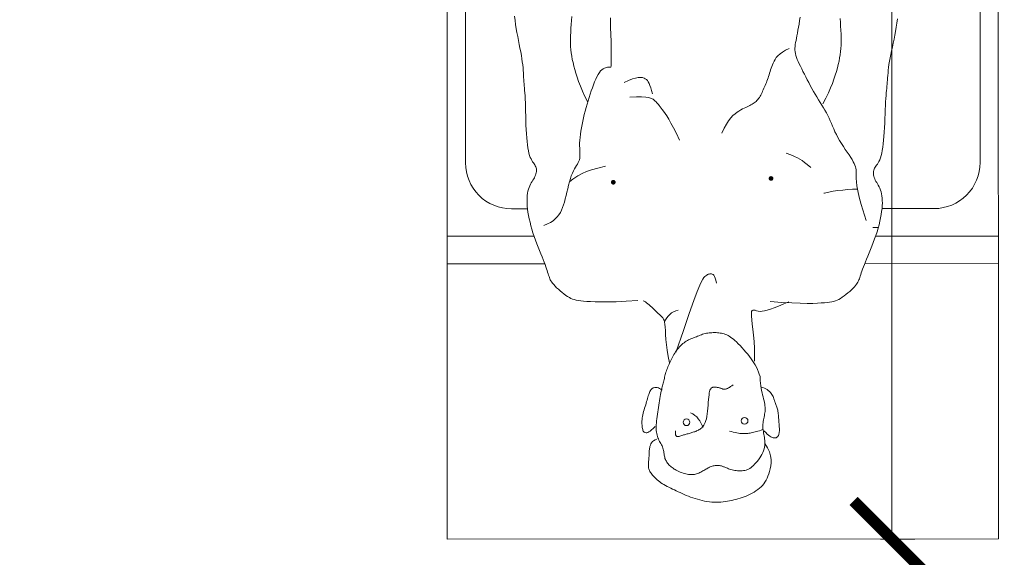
# Model space of a CAD drawing. Header units: millimetres. Extents: x 26866 to 1024070, y -428191 to 408885.
# Tile 161 of 248: x 198411 to 199697, y 388605 to 389308. Entities that reach past the tile are written whole.
import ezdxf

# ---------------------------------------------------------------- set-up
doc = ezdxf.new("R2010")
doc.units = ezdxf.units.MM
doc.header["$LTSCALE"] = 2
doc.layers.get('Defpoints').update_dxf_attribs({"color": 1})
for name, color, linetype, lineweight in [('0_OPIS', 7, 'Continuous', 13), ('10', 7, 'Continuous', 9), ('3DPLAN_A_TABELKA POMIESZCZEŃ', 7, 'Continuous', 0), ('6', 253, 'Continuous', 0), ('AW_CERAMIKA', 6, 'Continuous', 9)]:
    doc.layers.add(name, color=color, linetype=linetype, lineweight=lineweight)
doc.layers.add('3DPLAN_A_KRESKOWANIE 1', color=253, linetype='Continuous')
doc.layers.add('3DPLAN_A_OPIS', color=8, linetype='Continuous')
doc.layers.add('FURNITURE ZD 1 500', color=7, linetype='Continuous', lineweight=13, true_color=0x9fa8a5)
doc.styles.add('ARIAL', font='arial.ttf')
doc.dimstyles.new('wymiar 1na100', dxfattribs={"dimtxt": 15, "dimasz": 10, "dimexe": 3, "dimexo": 5, "dimgap": 3, "dimtad": 1, "dimdec": 0, "dimtxsty": 'ARIAL', "dimblk": 'ARCHTICK', "dimcen": 2.5, "dimclrd": 40, "dimclre": 40, "dimclrt": 256, "dimadec": 1, "dimazin": 0, "dimtfac": 1, "dimtdec": 1, "dimtmove": 0, "dimatfit": 3, "dimldrblk": 'OPEN30', "dimfxl": 1.5, "dimfxlon": 1, "dimarcsym": 0})
pattern_1 = [(45, (23044.838, -26883.88), (-16.83798, 16.83798), [])]

# ---------------------------------------------------------------- blocks, each defined once
blk = doc.blocks.new('_ArchTick')
at = {"color": 0, "linetype": 'ByBlock', "const_width": 0.15}
blk.add_lwpolyline([(-0.5, -0.5), (0.5, 0.5)], dxfattribs=at)
blk = doc.blocks.new('*D45934')
at = {"layer": 'AW_CERAMIKA', "color": 40, "lineweight": -2}
for p, q in [((28953.56, -25742.1), (28958.06, -25742.1)), ((28955.06, -25742.1), (28955.06, -25937.11)), ((28953.56, -25937.11), (28958.06, -25937.11))]:
    blk.add_line(p, q, dxfattribs=at)
at = {"layer": 'Defpoints', "color": 0}
for p in [(28896.91, -25742.1), (28896.99, -25937.11), (28955.06, -25937.11)]:
    blk.add_point(p, dxfattribs=at)
at = {"layer": 'AW_CERAMIKA', "color": 40, "lineweight": -2, "xscale": 10, "yscale": 10, "zscale": 10}
for p, rotation in [((28955.06, -25742.1), 90), ((28955.06, -25937.11), 270)]:
    blk.add_blockref('_ArchTick', p, dxfattribs=dict(at, rotation=rotation))
at = {"layer": 'AW_CERAMIKA', "insert": (28944.41, -25839.61), "char_height": 15, "attachment_point": 5, "rotation": 90, "style": 'ARIAL'}
blk.add_mtext('195', dxfattribs=at)
blk = doc.blocks.new('_OPEN30')
at = {"color": 0, "linetype": 'ByBlock', "lineweight": -2}
for q in [(-0.966, 0.259), (-1, 0), (-0.966, -0.259)]:
    blk.add_line((0, 0), q, dxfattribs=at)
blk = doc.blocks.new('A$C7B9C5A86')
at = {"layer": '6', "color": 7}
for p, q in [((1.787, 0.6386), (1.787, 0.6432)), ((1.787, 0.6362), (1.787, 0.6377)), ((1.787, 0.6338), (1.787, 0.6356)), ((1.9441, 0.26), (1.9455, 0.2615)), ((1.9455, 0.2615), (1.9471, 0.2628)), ((1.9471, 0.2628), (1.9489, 0.264)), ((1.9489, 0.264), (1.9512, 0.2649)), ((1.9512, 0.2649), (1.9543, 0.2658)), ((1.9543, 0.2658), (1.9582, 0.2664)), ((1.9582, 0.2664), (1.9631, 0.2669)), ((1.9631, 0.2669), (1.9693, 0.2672)), ((1.9693, 0.2672), (1.9766, 0.2676)), ((1.9766, 0.2676), (1.985, 0.2681)), ((1.985, 0.2681), (1.9943, 0.2689)), ((1.9943, 0.2689), (2.0043, 0.2702)), ((2.0043, 0.2702), (2.0151, 0.2721)), ((2.0151, 0.2721), (2.0265, 0.2747)), ((2.0265, 0.2747), (2.027, 0.2749)), ((1.928, 0.2431), (1.9303, 0.2454)), ((1.9303, 0.2454), (1.9326, 0.2478)), ((1.9326, 0.2478), (1.9348, 0.2501)), ((1.9348, 0.2501), (1.937, 0.2523)), ((1.937, 0.2523), (1.9391, 0.2545)), ((1.9391, 0.2545), (1.941, 0.2565)), ((1.941, 0.2565), (1.9427, 0.2583)), ((1.9427, 0.2583), (1.9441, 0.26)), ((1.9165, 0.2278), (1.9175, 0.2299)), ((1.9175, 0.2299), (1.9188, 0.232)), ((1.9188, 0.232), (1.9202, 0.2341)), ((1.9202, 0.2341), (1.9219, 0.2363)), ((1.9219, 0.2363), (1.9238, 0.2385)), ((1.9238, 0.2385), (1.9259, 0.2408)), ((1.9259, 0.2408), (1.928, 0.2431)), ((1.416, 0.1702), (1.4228, 0.1703)), ((1.4228, 0.1703), (1.4294, 0.1705)), ((1.4294, 0.1705), (1.436, 0.1707)), ((1.436, 0.1707), (1.4425, 0.1709)), ((1.4425, 0.1709), (1.4489, 0.1711)), ((1.4489, 0.1711), (1.4552, 0.1713)), ((1.4552, 0.1713), (1.4614, 0.1714)), ((1.4614, 0.1714), (1.4675, 0.1716)), ((1.4675, 0.1716), (1.4733, 0.1716)), ((1.4733, 0.1716), (1.4788, 0.1717)), ((1.4788, 0.1717), (1.4839, 0.1717)), ((1.4839, 0.1717), (1.4884, 0.1717)), ((1.4884, 0.1717), (1.4924, 0.1717)), ((1.4924, 0.1717), (1.4958, 0.1717)), ((1.4958, 0.1717), (1.4984, 0.1717)), ((1.4984, 0.1717), (1.5004, 0.1716)), ((1.5004, 0.1716), (1.5018, 0.1714)), ((1.5018, 0.1714), (1.5027, 0.1711)), ((1.5027, 0.1711), (1.5033, 0.1707)), ((1.5033, 0.1707), (1.5036, 0.1701)), ((1.5036, 0.1701), (1.5037, 0.1692)), ((1.5037, 0.1692), (1.5037, 0.1682)), ((1.5037, 0.1682), (1.5037, 0.1669)), ((1.5037, 0.1669), (1.5037, 0.1653)), ((1.5037, 0.1653), (1.504, 0.1635)), ((1.504, 0.1635), (1.5044, 0.1616)), ((1.5044, 0.1616), (1.5052, 0.1596)), ((1.5052, 0.1596), (1.5064, 0.1574)), ((1.5064, 0.1574), (1.508, 0.1552)), ((1.508, 0.1552), (1.5102, 0.153)), ((1.5102, 0.153), (1.513, 0.1508)), ((1.513, 0.1508), (1.5165, 0.1487)), ((1.5165, 0.1487), (1.5204, 0.1465)), ((1.5204, 0.1465), (1.5248, 0.1444)), ((1.5248, 0.1444), (1.5295, 0.1424)), ((1.5295, 0.1424), (1.5346, 0.1403)), ((1.5346, 0.1403), (1.54, 0.1383)), ((1.54, 0.1383), (1.5455, 0.1363)), ((1.5455, 0.1363), (1.5512, 0.1344)), ((1.5512, 0.1344), (1.557, 0.1325)), ((1.557, 0.1325), (1.563, 0.1307)), ((1.563, 0.1307), (1.5689, 0.1289)), ((1.5689, 0.1289), (1.575, 0.1272)), ((1.575, 0.1272), (1.581, 0.1255)), ((1.581, 0.1255), (1.5871, 0.124)), ((1.5871, 0.124), (1.5931, 0.1226)), ((1.5931, 0.1226), (1.5992, 0.1212)), ((1.5992, 0.1212), (1.6051, 0.12)), ((1.6051, 0.12), (1.611, 0.1189)), ((1.611, 0.1189), (1.6167, 0.1179)), ((1.6167, 0.1179), (1.6222, 0.1171)), ((1.6222, 0.1171), (1.6276, 0.1165)), ((1.6276, 0.1165), (1.6328, 0.1161)), ((1.6328, 0.1161), (1.6377, 0.1158)), ((1.6377, 0.1158), (1.6423, 0.1158)), ((1.6423, 0.1158), (1.6467, 0.1159)), ((1.6467, 0.1159), (1.6508, 0.116)), ((1.6508, 0.116), (1.6546, 0.1162)), ((1.6546, 0.1162), (1.6582, 0.1163)), ((1.6582, 0.1163), (1.6615, 0.1162)), ((1.6615, 0.1162), (1.6645, 0.116)), ((1.6645, 0.116), (1.6673, 0.1154)), ((1.6673, 0.1154), (1.6699, 0.1145)), ((1.6699, 0.1145), (1.6723, 0.1133)), ((1.6723, 0.1133), (1.6747, 0.1119)), ((1.6747, 0.1119), (1.6773, 0.1102)), ((1.6773, 0.1102), (1.68, 0.1084)), ((1.68, 0.1084), (1.6831, 0.1066)), ((1.6831, 0.1066), (1.6866, 0.1047)), ((1.6866, 0.1047), (1.6907, 0.1029)), ((1.6907, 0.1029), (1.6954, 0.1011)), ((1.6954, 0.1011), (1.7006, 0.0995)), ((1.7006, 0.0995), (1.7063, 0.0979)), ((1.7063, 0.0979), (1.7123, 0.0963)), ((1.7123, 0.0963), (1.7184, 0.0948)), ((1.7184, 0.0948), (1.7245, 0.0933)), ((1.7245, 0.0933), (1.7306, 0.0919)), ((1.7306, 0.0919), (1.7364, 0.0904)), ((1.7364, 0.0904), (1.7419, 0.089)), ((1.7419, 0.089), (1.7471, 0.0874)), ((1.7471, 0.0874), (1.7519, 0.0857)), ((1.7519, 0.0857), (1.7564, 0.0838)), ((1.7564, 0.0838), (1.7607, 0.0817)), ((1.7607, 0.0817), (1.7646, 0.0791)), ((1.7646, 0.0791), (1.7683, 0.0762)), ((1.7683, 0.0762), (1.7718, 0.0728)), ((1.7718, 0.0728), (1.775, 0.0688)), ((1.775, 0.0688), (1.778, 0.0641)), ((1.778, 0.0641), (1.7807, 0.0588)), ((1.7807, 0.0588), (1.7833, 0.0526))]:
    blk.add_line(p, q, dxfattribs=at)
for points in [[(1.918, 0.4524), (1.9196, 0.4731), (1.9206, 0.4906), (1.9212, 0.5053), (1.9214, 0.5175), (1.9213, 0.5275), (1.9211, 0.5358), (1.9207, 0.5426), (1.9202, 0.5483), (1.9197, 0.5532), (1.9192, 0.5574), (1.9187, 0.5611), (1.918, 0.5645), (1.9171, 0.5676), (1.916, 0.5705), (1.9146, 0.5734), (1.9128, 0.5764), (1.9107, 0.5796), (1.9083, 0.5829), (1.9057, 0.5863), (1.903, 0.5897), (1.9001, 0.5929), (1.8973, 0.596), (1.8946, 0.5988), (1.892, 0.6012), (1.8897, 0.6033), (1.8875, 0.6049), (1.8855, 0.6063), (1.8836, 0.6074), (1.8817, 0.6083), (1.8797, 0.6091), (1.8777, 0.6099), (1.8754, 0.6106), (1.873, 0.6114), (1.8703, 0.6123), (1.8674, 0.6133), (1.8642, 0.6144), (1.8607, 0.6157), (1.8568, 0.6171), (1.8526, 0.6188), (1.848, 0.6206), (1.843, 0.6227), (1.8377, 0.6249), (1.832, 0.6273), (1.8261, 0.6297), (1.82, 0.6322), (1.8138, 0.6346), (1.8075, 0.637), (1.8011, 0.6392), (1.7948, 0.6413), (1.7885, 0.6431), (1.7823, 0.6448), (1.7762, 0.6463), (1.7703, 0.6475), (1.7645, 0.6486), (1.7589, 0.6494), (1.7536, 0.65), (1.7486, 0.6504), (1.7439, 0.6506), (1.7394, 0.6505), (1.7352, 0.6503), (1.7312, 0.6498), (1.7275, 0.6492), (1.7241, 0.6484), (1.7209, 0.6474), (1.7179, 0.6462), (1.7152, 0.6449), (1.7126, 0.6435), (1.7102, 0.6421), (1.7079, 0.6407), (1.7056, 0.6394), (1.7034, 0.6382), (1.7012, 0.6371), (1.6989, 0.6363), (1.6967, 0.6356), (1.6944, 0.6351), (1.6922, 0.6348), (1.69, 0.6348), (1.6879, 0.635), (1.6859, 0.6354), (1.684, 0.636), (1.6823, 0.6369), (1.6806, 0.6379), (1.6789, 0.6391), (1.6771, 0.6404), (1.6751, 0.6418), (1.6729, 0.6433), (1.6704, 0.6447), (1.6675, 0.646), (1.664, 0.6472), (1.6601, 0.6484), (1.6557, 0.6495), (1.6508, 0.6504), (1.6454, 0.6513), (1.6395, 0.6521), (1.633, 0.6528), (1.626, 0.6534), (1.6185, 0.6539), (1.6106, 0.6544), (1.6025, 0.6548), (1.5943, 0.6552), (1.5863, 0.6555), (1.5786, 0.6558), (1.5714, 0.6561), (1.5648, 0.6565), (1.5589, 0.6568), (1.5537, 0.6572), (1.5491, 0.6576), (1.545, 0.658), (1.5411, 0.6584), (1.5374, 0.6588), (1.5339, 0.6592), (1.5302, 0.6595), (1.5264, 0.6598), (1.5224, 0.6601), (1.5182, 0.6604), (1.5138, 0.6607), (1.5091, 0.6612), (1.5041, 0.6617), (1.4988, 0.6624), (1.4933, 0.6633), (1.4874, 0.6644), (1.4811, 0.6656), (1.4747, 0.667), (1.468, 0.6684), (1.4612, 0.6699), (1.4543, 0.6714), (1.4473, 0.6728), (1.4403, 0.6742), (1.4332, 0.6754), (1.4259, 0.6765), (1.4179, 0.6774)], [(1.4176, 0.5762), (1.4244, 0.5766), (1.4313, 0.577), (1.4382, 0.5774), (1.4451, 0.5777), (1.4518, 0.5779), (1.4583, 0.578), (1.4645, 0.5778), (1.4704, 0.5775), (1.4761, 0.577), (1.4818, 0.5763), (1.4874, 0.5753), (1.4931, 0.5742), (1.4989, 0.5729), (1.5049, 0.5714), (1.5111, 0.5696), (1.5177, 0.5676), (1.5248, 0.5652), (1.5323, 0.5625), (1.5403, 0.5592), (1.549, 0.5554), (1.5583, 0.5509), (1.5684, 0.5458)], [(1.7751, 0.6219), (1.7466, 0.6132), (1.7334, 0.6096), (1.7225, 0.6072), (1.7136, 0.6057), (1.7064, 0.6048), (1.7006, 0.6045), (1.6959, 0.6044), (1.6919, 0.6044), (1.6885, 0.6044), (1.6854, 0.6042), (1.6825, 0.6038), (1.6797, 0.6032), (1.6769, 0.6023), (1.674, 0.601), (1.6708, 0.5993), (1.6672, 0.5972), (1.6632, 0.5947), (1.6588, 0.5918), (1.6541, 0.5886), (1.6491, 0.5852), (1.6439, 0.5818), (1.6387, 0.5784), (1.6333, 0.5751), (1.6281, 0.5721), (1.6229, 0.5694), (1.6179, 0.567), (1.6129, 0.5648), (1.608, 0.5627), (1.6032, 0.5607), (1.5985, 0.5587), (1.5938, 0.5566), (1.5891, 0.5544), (1.5845, 0.5519), (1.5799, 0.5493), (1.5753, 0.5466), (1.5706, 0.5437), (1.5659, 0.5407), (1.5612, 0.5377), (1.5563, 0.5347), (1.5514, 0.5318), (1.5464, 0.5289), (1.5412, 0.526), (1.5361, 0.5232), (1.5309, 0.5206), (1.5258, 0.5179), (1.5208, 0.5154), (1.5158, 0.5129), (1.5111, 0.5105), (1.5065, 0.5083), (1.5021, 0.5061), (1.4979, 0.504), (1.4938, 0.5022), (1.49, 0.5005), (1.4863, 0.4991), (1.4828, 0.498), (1.4794, 0.4971), (1.4762, 0.4965), (1.473, 0.4963), (1.4699, 0.4963), (1.4668, 0.4965), (1.4635, 0.4969), (1.4601, 0.4975), (1.4564, 0.4982), (1.4524, 0.499), (1.4481, 0.4999), (1.4434, 0.5008), (1.4384, 0.5017), (1.433, 0.5027), (1.4273, 0.5036), (1.4213, 0.5045), (1.4149, 0.5053)], [(1.7193, 0.6062), (1.7196, 0.5978), (1.7202, 0.5892), (1.721, 0.5806), (1.722, 0.572), (1.7232, 0.5637), (1.7246, 0.5558), (1.7262, 0.5484), (1.7266, 0.547)], [(1.6812, 0.524), (1.676, 0.518), (1.672, 0.5132), (1.6688, 0.5091), (1.6662, 0.5051), (1.6639, 0.5009), (1.6616, 0.4957), (1.6589, 0.4892), (1.6556, 0.4809)], [(1.4705, 0.4862), (1.4737, 0.4797), (1.4769, 0.4743), (1.4802, 0.4699), (1.4834, 0.4663), (1.4867, 0.4634), (1.4899, 0.4611), (1.4931, 0.4593), (1.4963, 0.4578), (1.4994, 0.4565), (1.5025, 0.4553), (1.5055, 0.4542), (1.5085, 0.4533), (1.5114, 0.4524), (1.5143, 0.4515), (1.5171, 0.4507), (1.5199, 0.4498), (1.5227, 0.4489), (1.5254, 0.4479), (1.5281, 0.4468), (1.5307, 0.4458), (1.5333, 0.4447), (1.5359, 0.4436), (1.5384, 0.4425), (1.5409, 0.4414), (1.5434, 0.4403), (1.5458, 0.4392), (1.5482, 0.4381), (1.5506, 0.437), (1.5528, 0.4358), (1.555, 0.4346), (1.557, 0.4334), (1.5589, 0.4321), (1.5607, 0.4307), (1.5624, 0.4292), (1.564, 0.4277), (1.5654, 0.4261), (1.5668, 0.4243), (1.568, 0.4225), (1.5692, 0.4206), (1.5703, 0.4186), (1.5714, 0.4164), (1.5725, 0.4142), (1.5736, 0.4117), (1.5747, 0.4092), (1.576, 0.4065), (1.5775, 0.4036), (1.5792, 0.4006), (1.5811, 0.3974), (1.5833, 0.394), (1.586, 0.3904), (1.5893, 0.3867), (1.5934, 0.3829), (1.5983, 0.379), (1.6044, 0.3751), (1.6117, 0.3711), (1.6204, 0.3672)], [(2.0234, 0.4249), (2.0014, 0.4244), (1.9888, 0.4238), (1.9773, 0.4229), (1.967, 0.4219), (1.9579, 0.4208), (1.9502, 0.42), (1.9439, 0.4194), (1.9391, 0.4192), (1.9359, 0.4195), (1.934, 0.4203), (1.9331, 0.4217), (1.9331, 0.4235), (1.9336, 0.4257), (1.9343, 0.4283), (1.9351, 0.4312), (1.9355, 0.4345), (1.9354, 0.4381), (1.9348, 0.4423), (1.9335, 0.447), (1.9317, 0.4527), (1.9292, 0.4593), (1.926, 0.4672), (1.9221, 0.4765), (1.9184, 0.4855)], [(2.1465, 0.4412), (2.1498, 0.4443), (2.1524, 0.447), (2.1545, 0.4494), (2.1561, 0.4515), (2.1573, 0.4532), (2.1581, 0.4548), (2.1587, 0.4562), (2.1591, 0.4574), (2.1593, 0.4586), (2.1594, 0.4597), (2.1594, 0.4607), (2.1593, 0.4617), (2.159, 0.4626), (2.1586, 0.4634), (2.1581, 0.4642), (2.1575, 0.465), (2.1567, 0.4656), (2.1558, 0.4663), (2.1548, 0.4668), (2.1536, 0.4673), (2.1522, 0.4678), (2.1506, 0.4681), (2.1489, 0.4684), (2.1469, 0.4685), (2.1447, 0.4686), (2.1424, 0.4685), (2.1399, 0.4684), (2.1373, 0.4682), (2.1346, 0.468), (2.1319, 0.4678), (2.1293, 0.4675), (2.1266, 0.4673), (2.124, 0.4671), (2.1216, 0.4669), (2.1191, 0.4667), (2.1168, 0.4665), (2.1146, 0.4662), (2.1125, 0.466), (2.1105, 0.4656), (2.1085, 0.4652), (2.1067, 0.4647), (2.105, 0.4642), (2.1033, 0.4636), (2.1017, 0.463), (2.1, 0.4623), (2.0984, 0.4617), (2.0968, 0.4611), (2.0952, 0.4605), (2.0934, 0.4599), (2.0917, 0.4593), (2.0899, 0.4588), (2.088, 0.4581), (2.0862, 0.4574), (2.0843, 0.4565), (2.0825, 0.4554), (2.0806, 0.4541), (2.0788, 0.4526), (2.077, 0.4509), (2.0753, 0.4489), (2.0737, 0.4468), (2.0724, 0.4445), (2.0712, 0.442), (2.0702, 0.4394), (2.0696, 0.4367)], [(2.169, 0.443), (2.1768, 0.4477), (2.1841, 0.4509), (2.1909, 0.4529), (2.1973, 0.4538), (2.2032, 0.454), (2.2087, 0.4535), (2.2138, 0.4525), (2.2185, 0.4512), (2.2229, 0.4498), (2.2269, 0.4483), (2.2307, 0.4467), (2.2342, 0.445), (2.2374, 0.443), (2.2404, 0.4409), (2.2432, 0.4386), (2.2459, 0.4361), (2.2484, 0.4333), (2.2507, 0.4303), (2.253, 0.4271), (2.255, 0.4238), (2.257, 0.4204), (2.2588, 0.4169), (2.2605, 0.4133), (2.262, 0.4097), (2.2635, 0.4061), (2.2648, 0.4025), (2.266, 0.3989), (2.2671, 0.3953), (2.2681, 0.3917), (2.269, 0.388), (2.2698, 0.3844), (2.2706, 0.3806), (2.2712, 0.3769), (2.2718, 0.373), (2.2723, 0.3692), (2.2727, 0.3652), (2.2729, 0.3613), (2.2731, 0.3572), (2.273, 0.3531), (2.2728, 0.349), (2.2723, 0.3448), (2.2717, 0.3405), (2.271, 0.3363), (2.27, 0.332), (2.269, 0.3278), (2.2678, 0.3236), (2.2666, 0.3195), (2.2652, 0.3154), (2.2638, 0.3115), (2.2623, 0.3077), (2.2608, 0.304), (2.2592, 0.3003), (2.2576, 0.2968), (2.256, 0.2933), (2.2544, 0.2898), (2.2528, 0.2864), (2.2512, 0.2831), (2.2496, 0.2798), (2.2481, 0.2765), (2.2465, 0.2734), (2.245, 0.2703), (2.2434, 0.2674), (2.2418, 0.2645), (2.2402, 0.2619), (2.2385, 0.2593), (2.2368, 0.257), (2.2351, 0.2547), (2.2334, 0.2527), (2.2316, 0.2507), (2.2299, 0.2489), (2.2282, 0.2472), (2.2265, 0.2457), (2.2249, 0.2442), (2.2233, 0.2429), (2.2217, 0.2417), (2.2201, 0.2407), (2.2185, 0.2397), (2.217, 0.2389), (2.2155, 0.2383), (2.214, 0.2377), (2.2125, 0.2374), (2.211, 0.2371), (2.2095, 0.237), (2.2079, 0.237), (2.2064, 0.237), (2.2049, 0.2371), (2.2033, 0.2372), (2.2017, 0.2374), (2.2001, 0.2375), (2.1985, 0.2377), (2.1968, 0.2378), (2.1951, 0.238), (2.1935, 0.2381), (2.1919, 0.2382), (2.1903, 0.2383), (2.1887, 0.2384), (2.1872, 0.2384), (2.1858, 0.2385), (2.1843, 0.2385), (2.1828, 0.2386), (2.1813, 0.2387), (2.1797, 0.2389), (2.1779, 0.2391), (2.1761, 0.2395), (2.1741, 0.2399), (2.172, 0.2405), (2.1698, 0.2414), (2.1678, 0.2426), (2.1658, 0.2441), (2.1641, 0.2462), (2.1626, 0.2488), (2.1615, 0.252)], [(2.0493, 0.4344), (2.053, 0.4346), (2.0578, 0.4349), (2.0624, 0.4352), (2.0669, 0.4357), (2.0712, 0.4363), (2.0754, 0.4371), (2.0794, 0.4379), (2.0832, 0.4389), (2.0869, 0.4398), (2.0904, 0.4407), (2.0937, 0.4415), (2.0969, 0.4421), (2.0998, 0.4427), (2.1025, 0.443), (2.1051, 0.4433), (2.1076, 0.4434), (2.1101, 0.4433), (2.1125, 0.4432), (2.1149, 0.4429), (2.1173, 0.4425), (2.1197, 0.4421), (2.1223, 0.4416), (2.1248, 0.441), (2.1274, 0.4405), (2.13, 0.4401), (2.1326, 0.4397), (2.1352, 0.4394), (2.1378, 0.4393), (2.1403, 0.4393), (2.1429, 0.4395), (2.1454, 0.4398), (2.148, 0.4402), (2.1505, 0.4407), (2.1531, 0.4412), (2.1557, 0.4417), (2.1584, 0.4421), (2.1611, 0.4425), (2.1639, 0.4428), (2.1668, 0.4429), (2.1697, 0.4429), (2.1726, 0.4427), (2.1757, 0.4422), (2.1788, 0.4415), (2.1819, 0.4405), (2.1851, 0.4391), (2.1884, 0.4375), (2.1916, 0.4357), (2.1947, 0.4337), (2.1978, 0.4315), (2.2007, 0.4293), (2.2034, 0.427), (2.2058, 0.4248), (2.208, 0.4226), (2.21, 0.4205), (2.2117, 0.4184), (2.2131, 0.4163), (2.2143, 0.4142), (2.2153, 0.412), (2.2161, 0.4098), (2.2167, 0.4075), (2.2171, 0.4051), (2.2174, 0.4025), (2.2175, 0.4), (2.2174, 0.3974), (2.2172, 0.3947), (2.217, 0.3921), (2.2166, 0.3896), (2.2161, 0.3872), (2.2156, 0.3848), (2.215, 0.3826), (2.2143, 0.3805), (2.2137, 0.3785), (2.213, 0.3767), (2.2124, 0.375), (2.2117, 0.3734), (2.2111, 0.372), (2.2106, 0.3708), (2.2101, 0.3696), (2.2097, 0.3685), (2.2093, 0.3675), (2.2089, 0.3664), (2.2087, 0.3653), (2.2084, 0.3642), (2.2082, 0.3629), (2.2081, 0.3615), (2.208, 0.36), (2.208, 0.3584), (2.2081, 0.3567), (2.2082, 0.3549), (2.2085, 0.3532), (2.2088, 0.3514), (2.2092, 0.3497), (2.2098, 0.3481), (2.2104, 0.3464), (2.2112, 0.3449), (2.212, 0.3433), (2.2129, 0.3417), (2.2138, 0.3401), (2.2147, 0.3385), (2.2157, 0.3369), (2.2167, 0.3352), (2.2177, 0.3334), (2.2187, 0.3316), (2.2196, 0.3298), (2.2205, 0.3279), (2.2214, 0.326), (2.2221, 0.3241), (2.2227, 0.3222), (2.2233, 0.3203), (2.2237, 0.3184), (2.224, 0.3164), (2.2241, 0.3144), (2.2242, 0.3123), (2.224, 0.3102), (2.2238, 0.308), (2.2234, 0.3057), (2.2229, 0.3033), (2.2222, 0.3008), (2.2215, 0.2983), (2.2206, 0.2958), (2.2196, 0.2933), (2.2186, 0.2909), (2.2175, 0.2886), (2.2164, 0.2864), (2.2153, 0.2843), (2.2142, 0.2824), (2.213, 0.2806), (2.2118, 0.279), (2.2106, 0.2774), (2.2094, 0.276), (2.208, 0.2746), (2.2067, 0.2733), (2.2052, 0.2721), (2.2038, 0.2709), (2.2022, 0.2698), (2.2006, 0.2688), (2.1989, 0.2679), (2.1972, 0.2671), (2.1954, 0.2664), (2.1935, 0.2659), (2.1915, 0.2654), (2.1895, 0.2651), (2.1875, 0.2648), (2.1854, 0.2645), (2.1833, 0.2642), (2.1812, 0.2639), (2.1792, 0.2634), (2.1771, 0.2628), (2.1752, 0.2621), (2.1732, 0.2612), (2.1713, 0.2601), (2.1693, 0.2591), (2.1674, 0.2579), (2.1653, 0.2568), (2.1633, 0.2557), (2.1611, 0.2547), (2.1589, 0.2538), (2.1566, 0.253), (2.1541, 0.2523), (2.1515, 0.2518), (2.1488, 0.2514), (2.1459, 0.2511), (2.1429, 0.2509), (2.1397, 0.2509), (2.1363, 0.251), (2.1327, 0.2512), (2.129, 0.2515), (2.1252, 0.2519), (2.1213, 0.2524), (2.1173, 0.2529), (2.1133, 0.2535), (2.1093, 0.2541), (2.1052, 0.2547), (2.1012, 0.2553), (2.0973, 0.256), (2.0934, 0.2566), (2.0897, 0.2572), (2.0861, 0.2579), (2.0827, 0.2585), (2.0796, 0.2591), (2.0766, 0.2598), (2.0739, 0.2604), (2.0714, 0.261), (2.0691, 0.2616), (2.0668, 0.2622), (2.0646, 0.2627), (2.0625, 0.2633), (2.0604, 0.2638), (2.0583, 0.2643), (2.0561, 0.2648), (2.0539, 0.2653), (2.0517, 0.2658), (2.0495, 0.2663), (2.0473, 0.2669), (2.045, 0.2675), (2.0427, 0.2682), (2.0404, 0.269), (2.038, 0.2698), (2.0357, 0.2708), (2.0333, 0.2717), (2.0309, 0.2727), (2.0285, 0.2738), (2.0261, 0.2749), (2.0237, 0.2761), (2.0213, 0.2772), (2.0189, 0.2784), (2.0165, 0.2796), (2.0141, 0.2809), (2.0117, 0.2823), (2.0094, 0.2837), (2.0071, 0.2852), (2.0048, 0.2868), (2.0025, 0.2885), (2.0003, 0.2903), (1.9982, 0.2922), (1.9961, 0.2941), (1.9942, 0.2961), (1.9924, 0.2981), (1.9908, 0.3001), (1.9893, 0.3021), (1.988, 0.304), (1.9869, 0.306), (1.9859, 0.308), (1.9851, 0.31), (1.9842, 0.3119), (1.9835, 0.3139), (1.9827, 0.3159), (1.9819, 0.318), (1.9811, 0.32), (1.9802, 0.3221), (1.9793, 0.3242), (1.9784, 0.3264), (1.9775, 0.3286), (1.9767, 0.3308), (1.9759, 0.333), (1.9752, 0.3353), (1.9746, 0.3376), (1.9741, 0.3399), (1.9737, 0.3423), (1.9734, 0.3446), (1.9732, 0.347), (1.9731, 0.3494), (1.973, 0.3518), (1.973, 0.3542), (1.9731, 0.3567), (1.9732, 0.3591), (1.9735, 0.3616), (1.9738, 0.364), (1.9742, 0.3664), (1.9748, 0.3688), (1.9754, 0.3711), (1.9762, 0.3734), (1.9771, 0.3756), (1.9781, 0.3779), (1.9794, 0.3801), (1.9809, 0.3824), (1.9826, 0.3848), (1.9846, 0.3873), (1.987, 0.39), (1.9896, 0.3929), (1.9927, 0.396), (1.9961, 0.3992), (1.9997, 0.4026), (2.0035, 0.406), (2.0074, 0.4094), (2.0114, 0.4127), (2.0153, 0.4158), (2.0192, 0.4187), (2.0229, 0.4213), (2.0266, 0.4237), (2.0303, 0.4259), (2.0343, 0.4279), (2.0385, 0.4299), (2.0432, 0.4318), (2.0485, 0.4337), (2.0495, 0.434)], [(2.1472, 0.3802), (2.1482, 0.3837), (2.149, 0.3871), (2.1497, 0.3903), (2.1503, 0.3933), (2.1508, 0.3961), (2.1512, 0.3989), (2.1514, 0.4014), (2.1515, 0.4039), (2.1516, 0.4062), (2.1515, 0.4084), (2.1514, 0.4105), (2.1512, 0.4126), (2.1509, 0.4146), (2.1506, 0.4167), (2.1502, 0.4188), (2.1498, 0.421), (2.1493, 0.4232), (2.1487, 0.4256), (2.1481, 0.4281), (2.1474, 0.4307), (2.1466, 0.4334), (2.1456, 0.4363), (2.1446, 0.4389)], [(2.0656, 0.3867), (2.0672, 0.3844), (2.0686, 0.3823), (2.0698, 0.3804), (2.0708, 0.3786), (2.0716, 0.3771), (2.0722, 0.3756), (2.0727, 0.3743), (2.073, 0.3731), (2.0731, 0.372), (2.0731, 0.3709), (2.073, 0.3699), (2.0728, 0.3689), (2.0725, 0.368), (2.0721, 0.367), (2.0718, 0.3661), (2.0714, 0.3651), (2.0711, 0.364), (2.0708, 0.363), (2.0705, 0.3619), (2.0702, 0.3608), (2.07, 0.3597), (2.0698, 0.3586), (2.0696, 0.3575), (2.0695, 0.3565), (2.0694, 0.3555), (2.0693, 0.3545), (2.0693, 0.3536), (2.0694, 0.3527), (2.0695, 0.3519), (2.0697, 0.3511), (2.0699, 0.3503), (2.0702, 0.3495), (2.0707, 0.3487), (2.0713, 0.348), (2.0722, 0.3473), (2.0733, 0.3466), (2.0749, 0.3459), (2.077, 0.3453), (2.0797, 0.3447), (2.083, 0.3442), (2.0869, 0.3438), (2.0914, 0.3434), (2.0964, 0.343), (2.1015, 0.3425), (2.1068, 0.3421), (2.1119, 0.3416), (2.1168, 0.341), (2.1213, 0.3403), (2.1253, 0.3395), (2.1287, 0.3386), (2.1317, 0.3376), (2.1342, 0.3365), (2.1364, 0.3353), (2.1383, 0.334), (2.1399, 0.3327), (2.1413, 0.3313), (2.1426, 0.3299), (2.1436, 0.3284), (2.1446, 0.3269), (2.1455, 0.3254), (2.1462, 0.3239), (2.1469, 0.3223), (2.1476, 0.3207), (2.1482, 0.3191), (2.1487, 0.3174), (2.1493, 0.3157), (2.1498, 0.3141), (2.1503, 0.3124), (2.1508, 0.3107), (2.1513, 0.309), (2.1518, 0.3073), (2.1522, 0.3057), (2.1526, 0.304), (2.1531, 0.3024), (2.1535, 0.3008), (2.154, 0.2992), (2.1544, 0.2977), (2.1549, 0.2961), (2.1554, 0.2945), (2.1559, 0.2929), (2.1565, 0.2913), (2.1569, 0.2898), (2.157, 0.2883), (2.1566, 0.2871), (2.1556, 0.286), (2.1538, 0.2852), (2.1509, 0.2848), (2.1469, 0.2848)], [(2.0081, 0.2858), (1.9691, 0.2989), (1.939, 0.3093), (1.9164, 0.3173), (1.9002, 0.3234), (1.8893, 0.3279), (1.8824, 0.3311), (1.8783, 0.3335), (1.8758, 0.3354), (1.8739, 0.3371), (1.8724, 0.3388), (1.8713, 0.3403), (1.8704, 0.3417), (1.8698, 0.3431), (1.8695, 0.3445), (1.8693, 0.3459), (1.8692, 0.3473), (1.8693, 0.3487), (1.8696, 0.3501), (1.8703, 0.3515), (1.8716, 0.3529), (1.8736, 0.3542), (1.8765, 0.3554), (1.8805, 0.3566), (1.8856, 0.3576)], [(2.14, 0.3338), (2.1362, 0.3318), (2.1325, 0.3298), (2.1289, 0.3277), (2.1254, 0.3253), (2.1222, 0.3226), (2.1194, 0.3194), (2.1169, 0.3157), (2.1148, 0.3113)], [(1.6328, 0.2925), (1.6208, 0.2868), (1.6107, 0.2817), (1.6023, 0.2772), (1.5954, 0.2732), (1.5897, 0.2697), (1.5852, 0.2667), (1.5815, 0.264), (1.5784, 0.2618), (1.5758, 0.2598), (1.5735, 0.2581), (1.5715, 0.2565), (1.5697, 0.2551), (1.5681, 0.2538), (1.5666, 0.2525), (1.565, 0.2511), (1.5635, 0.2495), (1.5619, 0.2478), (1.5602, 0.2455), (1.5587, 0.2425), (1.5574, 0.2383), (1.5565, 0.2327), (1.556, 0.2254), (1.556, 0.2161), (1.5567, 0.2044)], [(2.139, 0.2489), (2.1424, 0.2457), (2.1451, 0.2428), (2.1471, 0.2403), (2.1486, 0.2381), (2.1495, 0.2361), (2.15, 0.2344), (2.1501, 0.2329), (2.1499, 0.2316), (2.1495, 0.2305), (2.1489, 0.2295), (2.1481, 0.2287), (2.147, 0.2281), (2.1458, 0.2275), (2.1443, 0.227), (2.1427, 0.2266), (2.1409, 0.2263), (2.1388, 0.226), (2.1367, 0.2258), (2.1343, 0.2257), (2.1319, 0.2256), (2.1293, 0.2256), (2.1266, 0.2258), (2.1239, 0.2261), (2.1211, 0.2265), (2.1182, 0.2271), (2.1153, 0.2278), (2.1123, 0.2286), (2.1094, 0.2295), (2.1065, 0.2304), (2.1035, 0.2314), (2.1007, 0.2323), (2.0978, 0.2332), (2.095, 0.234), (2.0923, 0.2348), (2.0897, 0.2355), (2.0872, 0.2362), (2.0848, 0.2369), (2.0826, 0.2376), (2.0806, 0.2383), (2.0787, 0.2391), (2.0771, 0.2398), (2.0756, 0.2406), (2.0743, 0.2415), (2.0732, 0.2424), (2.0723, 0.2434), (2.0715, 0.2445), (2.0709, 0.2456), (2.0704, 0.2468), (2.0701, 0.2482), (2.0699, 0.2496), (2.07, 0.2512), (2.0702, 0.2529), (2.0708, 0.2547), (2.0717, 0.2568), (2.073, 0.259), (2.0746, 0.2614)], [(1.5508, 0.2447), (1.545, 0.243), (1.54, 0.2415), (1.5358, 0.2401), (1.5324, 0.2387), (1.5295, 0.2372), (1.5272, 0.2357), (1.5254, 0.2339), (1.5239, 0.2319), (1.5227, 0.2296), (1.5219, 0.2268), (1.5216, 0.2234), (1.5218, 0.2194), (1.5227, 0.2147), (1.5244, 0.209), (1.527, 0.2022), (1.5305, 0.1944)], [(1.9163, 0.2184), (1.9175, 0.1977), (1.9183, 0.1802), (1.9186, 0.1655), (1.9187, 0.1533), (1.9185, 0.1432), (1.9181, 0.135), (1.9176, 0.1282), (1.917, 0.1225), (1.9165, 0.1176), (1.9159, 0.1134), (1.9153, 0.1097), (1.9145, 0.1063), (1.9136, 0.1033), (1.9125, 0.1004), (1.911, 0.0975), (1.9092, 0.0945), (1.9071, 0.0913), (1.9046, 0.088), (1.902, 0.0847), (1.8992, 0.0814), (1.8963, 0.0782), (1.8934, 0.0751), (1.8906, 0.0724), (1.888, 0.07), (1.8857, 0.068), (1.8835, 0.0663), (1.8815, 0.065), (1.8795, 0.0639), (1.8776, 0.063), (1.8756, 0.0623), (1.8736, 0.0616), (1.8713, 0.0608), (1.8689, 0.0601), (1.8662, 0.0592), (1.8633, 0.0583), (1.86, 0.0572), (1.8565, 0.056), (1.8526, 0.0546), (1.8484, 0.053), (1.8437, 0.0513), (1.8387, 0.0493), (1.8333, 0.0471), (1.8277, 0.0448), (1.8217, 0.0425), (1.8156, 0.0401), (1.8094, 0.0377), (1.803, 0.0355), (1.7966, 0.0333), (1.7902, 0.0314), (1.7839, 0.0296), (1.7777, 0.0281), (1.7716, 0.0267), (1.7656, 0.0255), (1.7598, 0.0245), (1.7543, 0.0238), (1.749, 0.0233), (1.7439, 0.0229), (1.7392, 0.0229), (1.7347, 0.023), (1.7305, 0.0233), (1.7265, 0.0238), (1.7228, 0.0245), (1.7194, 0.0254), (1.7162, 0.0264), (1.7133, 0.0276), (1.7106, 0.029), (1.7081, 0.0304), (1.7056, 0.0318), (1.7033, 0.0332), (1.7011, 0.0346), (1.6989, 0.0358), (1.6967, 0.0369), (1.6945, 0.0379), (1.6922, 0.0386), (1.69, 0.0391), (1.6877, 0.0394), (1.6856, 0.0394), (1.6835, 0.0393), (1.6814, 0.0389), (1.6796, 0.0383), (1.6778, 0.0375), (1.6761, 0.0365), (1.6744, 0.0353), (1.6726, 0.034), (1.6706, 0.0326), (1.6684, 0.0312), (1.6658, 0.0299), (1.6629, 0.0286), (1.6594, 0.0274), (1.6555, 0.0263), (1.6511, 0.0253), (1.6462, 0.0244), (1.6407, 0.0236), (1.6348, 0.0229), (1.6283, 0.0223), (1.6213, 0.0218), (1.6137, 0.0214), (1.6058, 0.021), (1.5977, 0.0207), (1.5896, 0.0205), (1.5816, 0.0203), (1.5739, 0.0201), (1.5666, 0.0199), (1.56, 0.0196), (1.5542, 0.0194), (1.549, 0.019), (1.5444, 0.0187), (1.5402, 0.0184), (1.5363, 0.018), (1.5327, 0.0177), (1.5291, 0.0174), (1.5254, 0.0171), (1.5216, 0.0169), (1.5176, 0.0167), (1.5134, 0.0164), (1.509, 0.0161), (1.5043, 0.0158), (1.4993, 0.0153), (1.494, 0.0146), (1.4884, 0.0139), (1.4825, 0.0129), (1.4763, 0.0117), (1.4698, 0.0105), (1.4631, 0.0091), (1.4563, 0.0077), (1.4493, 0.0064), (1.4423, 0.005), (1.4353, 0.0038), (1.4282, 0.0027), (1.4208, 0.0017), (1.4129, 0.0009)], [(1.4141, 0.102), (1.4209, 0.1016), (1.4277, 0.1011), (1.4347, 0.1006), (1.4415, 0.1002), (1.4482, 0.0999), (1.4547, 0.0997), (1.4609, 0.0997), (1.4668, 0.1), (1.4726, 0.1004), (1.4782, 0.1011), (1.4839, 0.1019), (1.4896, 0.1029), (1.4954, 0.1042), (1.5014, 0.1056), (1.5077, 0.1073), (1.5143, 0.1092), (1.5214, 0.1115), (1.5289, 0.1141), (1.537, 0.1173), (1.5457, 0.1209), (1.5551, 0.1253), (1.5653, 0.1302)], [(1.6787, 0.1613), (1.6821, 0.1477), (1.6851, 0.137), (1.6881, 0.1282), (1.6915, 0.1204), (1.6958, 0.1126), (1.7015, 0.1039), (1.7054, 0.0985)]]:
    blk.add_lwpolyline(points, dxfattribs=at)
at = {"layer": '6', "color": 7, "const_width": 0.00407}
for points in [[(1.7004, 0.4561, 1), (1.7005, 0.4519, 1)], [(1.707, 0.1774, 1), (1.7071, 0.1732, 1)]]:
    blk.add_lwpolyline(points, format="xyb", close=True, dxfattribs=at)
at = {"layer": '6', "color": 7}
for centre in [(2.1291, 0.4071), (2.1316, 0.3046)]:
    blk.add_circle(centre, 0.00586, dxfattribs=at)
blk.add_arc((1.9648, 0.2959), 0.0319, 191.471, 250.7564, dxfattribs=at)
blk = doc.blocks.new('A$C54E51C45')
at = {"layer": '10'}
for p, q in [((1.3476, 1.2607), (1.3926, 1.1068)), ((1.3822, 1.2708), (1.4312, 1.1031)), ((1.5484, 0.7021), (1.5842, 0.5797)), ((1.5177, 0.6786), (1.5496, 0.5696))]:
    blk.add_line(p, q, dxfattribs=at)
blk.add_lwpolyline([(1.7277, 1.3718), (1.9297, 0.6807), (0.202, 0.1757), (0, 0.8668)], close=True, dxfattribs=at)
for points in [[(0.2759, 0.2223, -0.414214), (0.2014, 0.2631), (0.0466, 0.7929, -0.414214), (0.0874, 0.8674), (1.2622, 1.2107, -0.414214), (1.3366, 1.17), (1.3557, 1.1047, -0.414214)], [(1.4856, 0.6603), (1.4915, 0.6401, -0.414214), (1.4507, 0.5657), (0.2759, 0.2223, -0.414214)]]:
    blk.add_lwpolyline(points, format="xyb", dxfattribs=at)
at = {"layer": '10', "xscale": 0.7391716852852, "yscale": 0.7391716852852, "zscale": 0.7391716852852, "rotation": 16.29110475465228}
blk.add_blockref('A$C7B9C5A86', (0.2462, 0.2798), dxfattribs=at)
blk = doc.blocks.new('kondygnacja -1')
at = {"layer": '3DPLAN_A_KRESKOWANIE 1'}
h = blk.add_hatch(dxfattribs=at)
h.set_pattern_fill('ANSI31', color=256, scale=7.5, style=0)
h.set_pattern_definition(pattern_1)
h.paths.add_polyline_path([(31677.49, -24430.84), (30214.87, -24430.84), (30214.87, -24470.84), (30429.61, -24470.84), (30429.61, -24477.84), (30447.61, -24477.84), (30447.61, -24818.84), (30476.61, -24818.84), (30476.61, -24470.84), (31012.61, -24470.84), (31012.61, -24478.84), (31079.61, -24478.84), (31079.61, -24470.84), (31638.61, -24470.84), (31638.61, -25036.84), (31079.61, -25036.84), (31079.61, -25028.84), (31012.61, -25028.84), (31012.61, -25036.84), (30611.38, -25036.84), (30611.38, -25072.84), (31023.61, -25072.84), (31034.61, -25082.84), (31034.61, -25330.84), (31023.61, -25340.84), (30831.4, -25340.84, -0.038531), (30832.58, -25356.18), (30832.58, -25371.84), (31079.61, -25371.84), (31079.61, -25072.84), (31638.61, -25072.84), (31638.61, -25943.84), (30832.58, -25943.84), (30832.58, -26009.84), (31677.49, -26009.84)])
h.paths.add_polyline_path([(30682.61, -26009.84), (30832.58, -26009.84), (30832.58, -25943.84), (30760.61, -25943.84), (30760.61, -25454.67), (30735.61, -25464.58), (30735.61, -25943.84), (30682.61, -25943.84)])
h.paths.add_polyline_path([(30679.61, -25371.84), (30735.61, -25371.84), (30735.61, -25464.58), (30760.61, -25454.67), (30760.61, -25371.84), (30832.58, -25371.84), (30832.58, -25356.18, 0.038531), (30831.4, -25340.84), (30679.61, -25340.84)])
h.paths.add_polyline_path([(30355.83, -25371.84), (30425.61, -25371.84), (30425.61, -25379.84), (30463.61, -25379.84), (30463.61, -25424.74), (30471.61, -25424.74), (30471.61, -25395.84), (30533.61, -25395.84), (30533.61, -25371.84), (30576.61, -25371.84), (30576.61, -25341.84), (30472.61, -25341.84), (30472.61, -25326.84), (30427.61, -25326.84), (30427.61, -25341.84), (30355.83, -25341.84)])
h.paths.add_polyline_path([(30456.61, -25936.84), (30425.61, -25936.84), (30425.61, -25945.84), (30380.61, -25945.84), (30380.61, -26009.84), (30512.61, -26009.84), (30512.61, -25943.84), (30466.61, -25943.84), (30466.61, -25712.84), (30456.61, -25712.84)])
h.paths.add_polyline_path([(28888.61, -25941.84), (28888.61, -26009.84), (29013.61, -26009.84), (29013.61, -25941.84)])
h.paths.add_polyline_path([(28591.17, -26009.84), (28591.17, -25944.84), (28547.61, -25944.84), (28547.61, -26009.84)])
h.paths.add_polyline_path([(28624.61, -25870.53), (28654.8, -25870.53), (28654.8, -25924.53), (28624.61, -25924.53), (28624.61, -25944.84), (28591.17, -25944.84), (28591.17, -26009.84), (28713.61, -26009.84), (28713.61, -25941.84), (28672.61, -25941.84), (28672.61, -25932.84), (28657.61, -25932.84), (28657.61, -25716.84), (28624.61, -25716.84)])
h.paths.add_polyline_path([(28372.61, -25944.84), (28328.61, -25944.84), (28328.61, -25907.84), (28282.61, -25907.84), (28282.61, -25944.84), (28248.61, -25944.84), (28248.61, -26009.84), (28372.61, -26009.84)])
h.paths.add_polyline_path([(28092.61, -25563.84), (28054.61, -25563.84), (28054.61, -25383.84), (28067.6, -25383.84), (28067.61, -25375.84), (28340.61, -25375.84), (28340.61, -25341.84), (28070.61, -25341.84), (28070.61, -25332.84), (28030.61, -25332.84), (28030.61, -25395.6), (28048.71, -25395.6), (28048.71, -25449.6), (28030.61, -25449.6), (28030.61, -26009.84), (28073.61, -26009.84), (28073.61, -25944.84), (28054.61, -25944.84), (28054.61, -25668.84), (28092.61, -25668.84)])
h.paths.add_polyline_path([(27949.61, -25495.75), (27949.61, -25507.75), (27983.29, -25507.75), (27983.29, -25521.75), (27949.61, -25521.75), (27949.61, -25531.84), (27999.61, -25531.84), (27999.61, -25934.84), (27982.61, -25934.84), (27982.61, -25942.84), (27947.61, -25942.84), (27947.61, -26009.84), (28026.62, -26009.84), (28026.62, -25449.6), (27999.61, -25449.6), (27999.61, -25463.84), (27949.61, -25463.84), (27949.61, -25481.75), (27983.29, -25481.75), (27983.29, -25495.75)])
h.paths.add_polyline_path([(27982.61, -25361.84), (27952.61, -25361.84), (27952.61, -25332.84), (28026.62, -25332.84), (28026.62, -25395.6), (27999.61, -25395.6), (27999.61, -25377.84), (27982.61, -25377.84)])
h.paths.add_polyline_path([(26818.61, -25892.84), (26781.49, -25892.84), (26781.49, -26009.84), (26894.54, -26009.84), (26894.54, -25942.84), (26830.61, -25942.84), (26830.61, -25930.84), (26818.61, -25930.84)])
h.paths.add_polyline_path([(26894.54, -26009.84), (27115.94, -26009.84), (27115.94, -25942.84), (26894.54, -25942.84)])
h.paths.add_polyline_path([(27115.94, -25942.84), (27115.94, -26009.84), (27466.61, -26009.84), (27466.61, -25942.84), (27427.61, -25942.84), (27427.61, -25933.84), (27384.61, -25933.84), (27384.61, -25942.84)])
h.paths.add_polyline_path([(27641.61, -25942.84), (27641.61, -26009.84), (27802.61, -26009.84), (27802.61, -25942.84)])
h.paths.add_polyline_path([(30621.1, -25040.47), (30688.37, -25040.47), (30688.37, -25072.87), (30621.1, -25072.87)], flags=24)
h = blk.add_hatch(dxfattribs=at)
h.set_pattern_fill('ANSI31', color=256, scale=7.5, style=0)
h.set_pattern_definition(pattern_1)
h.paths.add_polyline_path([(29010.61, -24430.84), (28888.61, -24430.84), (28888.61, -24472.84), (29010.61, -24472.84)])
h.paths.add_polyline_path([(29275.57, -25037.84), (29257.61, -25037.84), (29257.61, -24471.84), (29273.61, -24471.84), (29273.61, -24468.84), (29303.61, -24468.84), (29303.61, -24430.84), (29185.61, -24430.84), (29185.61, -24471.84), (29228.61, -24471.84), (29228.61, -25049.84), (29175.02, -25049.84), (29175.02, -25053.06, 0.060091), (29177.89, -25076.84), (29272.38, -25076.84)])
h.paths.add_polyline_path([(29273.61, -25072.84), (29380.61, -25072.84), (29380.61, -25037.84), (29275.57, -25037.84), (29272.38, -25076.84), (29273.61, -25076.84)])
h.paths.add_polyline_path([(29498.61, -25037.84), (29480.61, -25037.84), (29480.61, -25072.84), (29708.61, -25072.84), (29708.61, -25039.85), (29536.61, -25039.85), (29536.61, -24939.85), (29498.61, -24939.85)])
h.paths.add_polyline_path([(29566.61, -24430.84), (29473.61, -24430.84), (29473.61, -24468.84), (29498.61, -24468.84), (29498.61, -24727.87), (29524.78, -24727.87), (29524.78, -24781.87), (29498.61, -24781.87), (29498.61, -24826.85), (29536.61, -24826.85), (29536.61, -24470.85), (29566.61, -24470.85)])
h.paths.add_polyline_path([(29736.61, -24430.84), (29736.61, -24470.85), (29828.61, -24470.85), (29828.61, -24472.85), (29873.61, -24472.85), (29873.61, -24470.85), (30016.87, -24470.85), (30016.87, -24430.84)])
h.paths.add_polyline_path([(30016.87, -24470.85), (30112.84, -24470.85), (30112.84, -24430.84), (30016.87, -24430.84)])
h.paths.add_polyline_path([(29864.61, -25141.84), (29835.61, -25141.84), (29835.61, -25153.06), (29864.61, -25153.06)])
h.paths.add_polyline_path([(29864.61, -25087.84), (29880.61, -25069.84), (30213.45, -25069.84, 0.042168), (30214.87, -25053.06), (30214.87, -25041.84), (30178.61, -25041.84), (30178.61, -24470.84), (30214.87, -24470.84), (30214.87, -24430.84), (30112.84, -24430.84), (30112.84, -24470.85), (30115.61, -24470.85), (30115.61, -24477.85), (30159.61, -24477.85), (30159.61, -25039.85), (29899.61, -25039.85), (29899.61, -25026.85), (29826.61, -25026.85), (29826.61, -25039.85), (29803.61, -25039.85), (29803.61, -25072.84), (29819.61, -25072.84), (29835.61, -25088.84), (29835.61, -25153.06), (29864.61, -25153.06)])
h.paths.add_polyline_path([(29463.61, -25369.84), (29509.61, -25369.84), (29509.61, -25408.84), (29538.61, -25408.84), (29538.61, -25366.84), (29765.61, -25366.84), (29765.61, -25448.84), (29937.61, -25448.84), (29937.61, -25366.84), (30091.06, -25366.84), (30091.06, -25356.18, -0.035999), (30092.09, -25341.84), (29880.61, -25341.84), (29864.61, -25325.84), (29864.61, -25261.84), (29835.61, -25261.84), (29835.61, -25325.84), (29819.61, -25341.84), (29463.61, -25341.84)])
h.paths.add_polyline_path([(30252.83, -25342.15), (30252.83, -25341.84), (30092.09, -25341.84, 0.035999), (30091.06, -25356.18), (30091.06, -25366.84), (30152.61, -25366.84), (30152.61, -25937.84), (30091.06, -25937.84), (30091.06, -26009.84), (30210.61, -26009.84), (30210.61, -25945.84), (30180.61, -25945.84), (30180.61, -25371.84), (30252.83, -25371.84), (30252.83, -25350.58), (30252.33, -25350.58), (30252.33, -25342.15)])
h.paths.add_polyline_path([(30081.99, -25665.13), (30231.69, -25665.13), (30231.69, -25700.22), (30081.99, -25700.22)], flags=9)
h.paths.add_polyline_path([(29875.61, -25931.84), (29829.61, -25931.84), (29829.61, -25937.84), (29781.61, -25937.84), (29781.61, -26009.84), (29917.61, -26009.84), (29917.61, -25937.84), (29875.61, -25937.84)])
h.paths.add_polyline_path([(29611.61, -26009.84), (29611.61, -25937.84), (29538.61, -25937.84), (29538.61, -25683.8), (29507.61, -25683.8), (29507.61, -25943.84), (29482.61, -25943.84), (29482.61, -26009.84)])
h.paths.add_polyline_path([(29282.81, -25653.75), (29568.72, -25653.75), (29568.72, -25738.67), (29282.81, -25738.67)], flags=9)
h.paths.add_polyline_path([(29479.61, -25623.84), (29507.61, -25623.84), (29507.61, -25683.8), (29538.61, -25683.8), (29538.61, -25498.84), (29509.61, -25498.84), (29509.61, -25608.84), (29479.61, -25608.84)])
h.paths.add_polyline_path([(29389.61, -25608.84), (29262.17, -25608.84), (29262.17, -25623.84), (29389.61, -25623.84)])
h.paths.add_polyline_path([(29312.61, -25943.84), (29275.61, -25943.84), (29275.61, -25936.84), (29262.17, -25936.84), (29262.17, -26009.84), (29312.61, -26009.84)])
h.paths.add_polyline_path([(29188.61, -26009.84), (29262.17, -26009.84), (29262.17, -25936.84), (29256.61, -25936.84), (29256.61, -25683.8), (29227.61, -25683.8), (29227.61, -25941.84), (29188.61, -25941.84)])
h.paths.add_polyline_path([(29227.61, -25683.8), (29256.61, -25683.8), (29256.61, -25623.84), (29262.17, -25623.84), (29262.17, -25608.84), (29259.61, -25608.84), (29259.61, -25369.84), (29262.17, -25369.84), (29262.17, -25356.18, 0.056395), (29259.64, -25333.84), (29224.61, -25333.84), (29224.61, -25341.84), (29157.61, -25341.84), (29157.61, -25371.84), (29227.61, -25371.84)])
h.paths.add_polyline_path([(29373.61, -25341.84), (29270.61, -25341.84), (29270.61, -25333.84), (29259.64, -25333.84, -0.056395), (29262.17, -25356.18), (29262.17, -25369.84), (29373.61, -25369.84)])
h.paths.add_polyline_path([(30170.11, -24767), (30186.53, -24767), (30186.53, -24787), (30170.11, -24787)], flags=24)
h.paths.add_polyline_path([(29566.12, -25338.58), (29633.39, -25338.58), (29633.39, -25370.98), (29566.12, -25370.98)], flags=24)
h.paths.add_polyline_path([(29957.21, -25338.58), (30024.48, -25338.58), (30024.48, -25370.98), (29957.21, -25370.98)], flags=24)
h.paths.add_polyline_path([(30179.86, -25902.33), (30243.82, -25902.33), (30243.82, -25910.46), (30179.86, -25910.46)], flags=24)
at = {"layer": 'FURNITURE ZD 1 500', "lineweight": 0, "xscale": 100, "yscale": 100, "zscale": 100, "rotation": 253.7325219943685}
blk.add_blockref('A$C54E51C45', (28885.7, -25732.8), dxfattribs=at)
at = {"layer": '3DPLAN_A_OPIS', "color": 1, "lineweight": 30, "style": 'ARIAL'}
for tag, p in [('PRZESUNIĘCIE_WEJŚCIA', (27655.16, -24535.33)), ('WYŁĄCZONE', (27007.18, -24723.98)), ('Z_OPRACOWANIA', (26996.84, -24746.42)), ('WYŁĄCZONE', (30803.05, -24760.87)), ('Z_OPRACOWANIA', (30792.71, -24783.3)), ('WYŁĄCZONE', (28894.9, -24826.59)), ('Z_OPRACOWANIA', (28884.56, -24849.03)), ('POWIĘKSZENIE_WEJŚCIA', (28313.68, -25144.41)), ('POWIĘKSZENIE_WEJŚCIA', (29600.62, -25191.36)), ('POWIĘKSZENIE_WEJŚCIA', (28011.45, -25235.42)), ('WYŁĄCZONE', (29754.42, -25678.17)), ('Z_OPRACOWANIA', (29744.08, -25700.6)), ('WYJŚCIE_EWAKUACYJNE', (27763.79, -26106.07))]:
    blk.add_attdef(tag, p, '', height=12, dxfattribs=at)
at = {"layer": '3DPLAN_A_OPIS', "color": 0, "lineweight": 30, "style": 'ARIAL'}
for tag, p in [('UGUL_1', (29350.3, -24586.01)), ('UGUL_2', (29622.92, -24586.01)), ('UGUL_3', (29833.15, -24586.01))]:
    blk.add_attdef(tag, p, '', height=12, dxfattribs=at)
at = {"layer": '3DPLAN_A_TABELKA POMIESZCZEŃ', "ltscale": 0.5, "style": 'ARIAL'}
for tag, p in [('KURTYNA', (27861.91, -26064.85)), ('POWIETRZNA', (27861.91, -26084.56))]:
    blk.add_attdef(tag, p, '', height=12, dxfattribs=at)
at = {"layer": 'AW_CERAMIKA'}
dim = blk.add_linear_dim(base=(28955.06, -25937.11), p1=(28896.91, -25742.1), p2=(28896.99, -25937.11), angle=90, dimstyle='wymiar 1na100', dxfattribs=at)
dim.commit()
dim.dimension.update_dxf_attribs({"geometry": '*D45934', "text_midpoint": (28944.41, -25839.61)})

msp = doc.modelspace()

# ---------------------------------------------------------------- block references
at = {"layer": '0_OPIS', "xscale": 10, "yscale": 10, "zscale": 10}
msp.add_blockref('kondygnacja -1', (-90000, 648000), dxfattribs=at)

doc.saveas('drawing.dxf')
